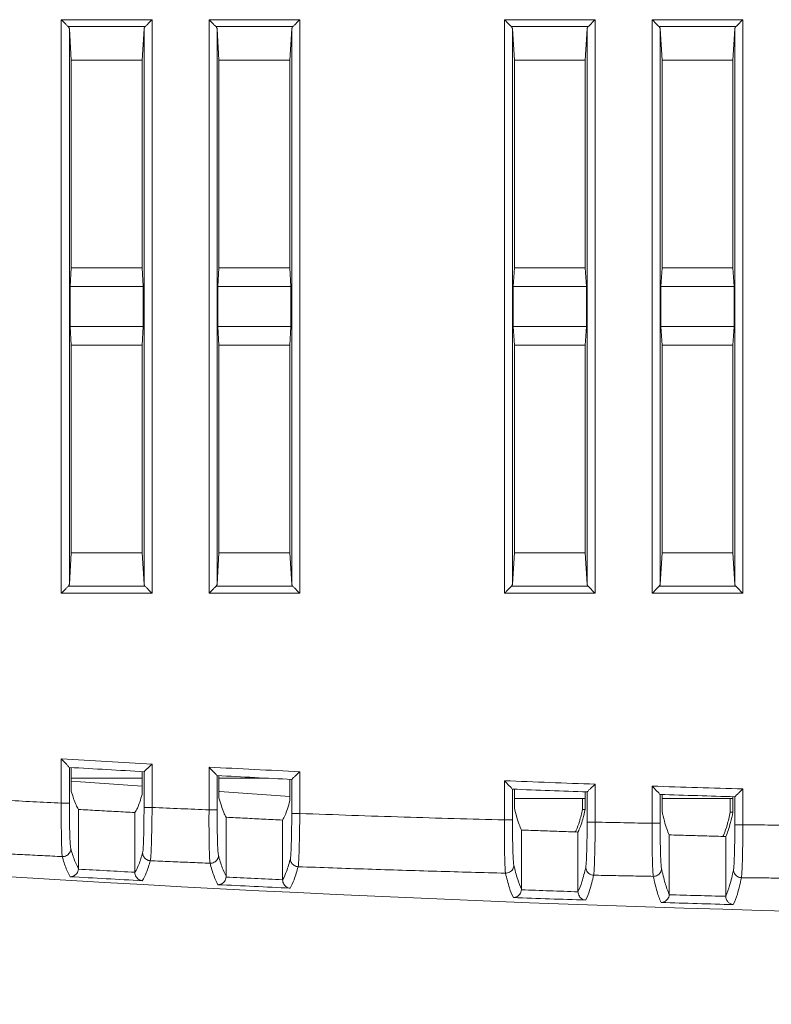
# Model space of a CAD drawing. Header units: millimetres. Extents: x 0 to 420, y 0 to 297.
# Tile 9 of 23: x 182 to 210, y 86 to 123. Entities that reach past the tile are written whole.
import ezdxf

# ---------------------------------------------------------------- set-up
doc = ezdxf.new("R2010")
doc.units = ezdxf.units.MM
doc.layers.get('Defpoints').update_dxf_attribs({"linetype": 'CONTINUOUS', "lineweight": 13})
doc.layers.add('Line', color=3, linetype='CONTINUOUS', lineweight=25)
doc.styles.get("Standard").update_dxf_attribs({"font": 'romans.shx'})
doc.dimstyles.new('yutana', dxfattribs={"dimtxt": 3.5, "dimasz": 3, "dimexe": 1, "dimexo": 0.6, "dimgap": 1.5, "dimtad": 1, "dimdec": 1, "dimzin": 0, "dimdsep": 46, "dimtxsty": 'Standard', "dimcen": 0, "dimadec": 0, "dimazin": 0, "dimtp": 0.01, "dimtm": 0.01, "dimtfac": 1, "dimtdec": 1, "dimtmove": 0, "dimatfit": 3, "dimfxl": 1, "dimtolj": 1, "dimtzin": 0, "dimlwd": 0, "dimlwe": 0, "dimarcsym": 0})

# ---------------------------------------------------------------- blocks, each defined once
blk = doc.blocks.new('*D9')
at = {"layer": 'Defpoints', "color": 0, "linetype": 'Continuous', "ltscale": 5}
for p in [(272.488, 108.454), (153.188, 101.497), (272.488, 68.194)]:
    blk.add_point(p, dxfattribs=at)
at = {"layer": 'Line', "color": 0, "linetype": 'Continuous', "lineweight": 0, "ltscale": 5}
for p, q in [((272.488, 107.254), (272.488, 66.194)), ((153.188, 100.297), (153.188, 66.194)), ((159.188, 68.194), (266.488, 68.194))]:
    blk.add_line(p, q, dxfattribs=at)
at = {"layer": 'Line', "color": 0, "linetype": 'Continuous', "ltscale": 5}
for points in [[(159.188, 69.194), (159.188, 67.194), (153.188, 68.194)], [(266.488, 69.194), (266.488, 67.194), (272.488, 68.194)]]:
    blk.add_solid(points, dxfattribs=at)
at = {"layer": 'Line', "color": 0, "linetype": 'Continuous', "lineweight": 0, "ltscale": 5, "insert": (212.838, 73.694), "char_height": 5, "attachment_point": 5}
blk.add_mtext('\\A1;119.3', dxfattribs=at)

msp = doc.modelspace()

# ---------------------------------------------------------------- linework, layer by layer
at = {"layer": 'Line', "color": 7, "linetype": 'Continuous', "lineweight": 0}
for p, q in [((183.729, 122.527), (187.108, 122.527)), ((183.729, 101.181), (183.729, 122.527)), ((187.108, 122.527), (187.108, 101.181)), ((189.229, 122.527), (192.608, 122.527)), ((189.229, 101.181), (189.229, 122.527)), ((192.608, 122.527), (192.608, 101.181)), ((200.229, 122.527), (203.608, 122.527)), ((200.229, 101.181), (200.229, 122.527)), ((203.608, 122.527), (203.608, 101.181)), ((205.729, 122.527), (209.108, 122.527)), ((205.729, 101.181), (205.729, 122.527)), ((209.108, 122.527), (209.108, 101.181)), ((183.989, 122.268), (186.848, 122.268)), ((184.029, 122.187), (184.099, 121.026)), ((184.029, 101.521), (184.029, 122.187)), ((186.808, 122.187), (186.738, 121.026)), ((186.808, 122.187), (186.808, 101.521)), ((189.489, 122.268), (192.348, 122.268)), ((189.529, 122.187), (189.599, 121.026)), ((189.529, 101.521), (189.529, 122.187)), ((192.308, 122.187), (192.238, 121.026)), ((192.308, 122.187), (192.308, 101.521)), ((200.489, 122.268), (203.348, 122.268)), ((200.529, 122.187), (200.599, 121.026)), ((200.529, 101.521), (200.529, 122.187)), ((203.308, 122.187), (203.238, 121.026)), ((203.308, 122.187), (203.308, 101.521)), ((205.989, 122.268), (208.848, 122.268)), ((206.029, 122.187), (206.099, 121.026)), ((206.029, 101.521), (206.029, 122.187)), ((208.808, 122.187), (208.738, 121.026)), ((208.808, 122.187), (208.808, 101.521)), ((186.738, 121.026), (184.099, 121.026)), ((184.099, 113.297), (184.099, 121.026)), ((186.738, 113.297), (186.738, 121.026)), ((192.238, 121.026), (189.599, 121.026)), ((189.599, 113.297), (189.599, 121.026)), ((192.238, 113.297), (192.238, 121.026)), ((203.238, 121.026), (200.599, 121.026)), ((200.599, 113.297), (200.599, 121.026)), ((203.238, 113.297), (203.238, 121.026)), ((208.738, 121.026), (206.099, 121.026)), ((206.099, 113.297), (206.099, 121.026)), ((208.738, 113.297), (208.738, 121.026)), ((184.057, 112.604), (184.099, 113.297)), ((184.099, 113.297), (186.738, 113.297)), ((186.78, 112.604), (186.738, 113.297)), ((189.557, 112.604), (189.599, 113.297)), ((189.599, 113.297), (192.238, 113.297)), ((192.28, 112.604), (192.238, 113.297)), ((200.557, 112.604), (200.599, 113.297)), ((200.599, 113.297), (203.238, 113.297)), ((203.28, 112.604), (203.238, 113.297)), ((206.057, 112.604), (206.099, 113.297)), ((206.099, 113.297), (208.738, 113.297)), ((208.78, 112.604), (208.738, 113.297)), ((186.78, 112.604), (184.057, 112.604)), ((184.057, 111.104), (184.057, 112.604)), ((186.78, 111.104), (186.78, 112.604)), ((192.28, 112.604), (189.557, 112.604)), ((189.557, 111.104), (189.557, 112.604)), ((192.28, 111.104), (192.28, 112.604)), ((203.28, 112.604), (200.557, 112.604)), ((200.557, 111.104), (200.557, 112.604)), ((203.28, 111.104), (203.28, 112.604)), ((208.78, 112.604), (206.057, 112.604)), ((206.057, 111.104), (206.057, 112.604)), ((208.78, 111.104), (208.78, 112.604)), ((186.78, 111.104), (184.057, 111.104)), ((184.057, 111.104), (184.099, 110.411)), ((186.78, 111.104), (186.738, 110.411)), ((192.28, 111.104), (189.557, 111.104)), ((189.557, 111.104), (189.599, 110.411)), ((192.28, 111.104), (192.238, 110.411)), ((203.28, 111.104), (200.557, 111.104)), ((200.557, 111.104), (200.599, 110.411)), ((203.28, 111.104), (203.238, 110.411)), ((208.78, 111.104), (206.057, 111.104)), ((206.057, 111.104), (206.099, 110.411)), ((208.78, 111.104), (208.738, 110.411)), ((186.738, 110.411), (184.099, 110.411)), ((184.099, 102.682), (184.099, 110.411)), ((186.738, 102.682), (186.738, 110.411)), ((192.238, 110.411), (189.599, 110.411)), ((189.599, 102.682), (189.599, 110.411)), ((192.238, 102.682), (192.238, 110.411)), ((203.238, 110.411), (200.599, 110.411)), ((200.599, 102.682), (200.599, 110.411)), ((203.238, 102.682), (203.238, 110.411)), ((208.738, 110.411), (206.099, 110.411)), ((206.099, 102.682), (206.099, 110.411)), ((208.738, 102.682), (208.738, 110.411)), ((184.029, 101.521), (184.099, 102.682)), ((184.099, 102.682), (186.738, 102.682)), ((186.808, 101.521), (186.738, 102.682)), ((189.529, 101.521), (189.599, 102.682)), ((189.599, 102.682), (192.238, 102.682)), ((192.308, 101.521), (192.238, 102.682)), ((200.529, 101.521), (200.599, 102.682)), ((200.599, 102.682), (203.238, 102.682)), ((203.308, 101.521), (203.238, 102.682)), ((206.029, 101.521), (206.099, 102.682)), ((206.099, 102.682), (208.738, 102.682)), ((208.808, 101.521), (208.738, 102.682)), ((187.108, 101.181), (183.729, 101.181)), ((186.848, 101.441), (183.989, 101.441)), ((192.608, 101.181), (189.229, 101.181)), ((192.348, 101.441), (189.489, 101.441)), ((203.608, 101.181), (200.229, 101.181)), ((203.348, 101.441), (200.489, 101.441)), ((209.108, 101.181), (205.729, 101.181)), ((208.848, 101.441), (205.989, 101.441)), ((183.729, 93.372), (183.729, 95.02)), ((184.029, 93.372), (184.029, 94.702)), ((184.099, 93.821), (184.099, 94.698)), ((186.738, 93.696), (186.738, 94.547)), ((186.808, 94.543), (186.808, 93.213)), ((187.108, 94.827), (187.108, 93.213)), ((189.229, 93.121), (189.229, 94.713)), ((192.608, 94.542), (192.608, 92.987)), ((186.738, 94.299), (184.099, 94.299)), ((184.099, 94.19), (186.738, 94.006)), ((189.529, 93.121), (189.529, 94.397)), ((189.599, 93.571), (189.599, 94.393)), ((191.449, 94.299), (189.599, 94.299)), ((192.238, 93.466), (192.238, 94.259)), ((192.308, 94.256), (192.308, 92.987)), ((200.229, 92.745), (200.229, 94.206)), ((189.615, 93.804), (192.238, 93.621)), ((200.529, 92.745), (200.529, 93.893)), ((200.599, 93.197), (200.599, 93.891)), ((203.608, 94.078), (203.608, 92.665)), ((205.729, 92.623), (205.729, 94.006)), ((209.108, 93.901), (209.108, 92.57)), ((200.599, 93.549), (203.238, 93.549)), ((203.138, 93.135), (203.138, 93.549)), ((203.238, 93.132), (203.238, 93.791)), ((203.308, 93.789), (203.308, 92.665)), ((206.029, 92.623), (206.029, 93.696)), ((206.099, 93.074), (206.099, 93.693)), ((206.099, 93.549), (208.738, 93.549)), ((208.638, 93.033), (208.638, 93.549)), ((208.738, 93.031), (208.738, 93.611)), ((208.808, 93.609), (208.808, 92.57)), ((183.729, 93.372), (184.029, 93.372)), ((184.368, 90.948), (184.368, 93.138)), ((187.108, 93.213), (186.808, 93.213)), ((189.229, 93.121), (189.529, 93.121)), ((186.469, 93.022), (186.469, 90.8)), ((189.868, 90.654), (189.868, 92.845)), ((191.969, 92.743), (191.969, 90.521)), ((192.608, 92.987), (192.308, 92.987)), ((200.229, 92.745), (200.529, 92.745)), ((200.868, 90.176), (200.868, 92.371)), ((203.608, 92.665), (203.308, 92.665)), ((205.729, 92.623), (206.029, 92.623)), ((209.108, 92.57), (208.808, 92.57)), ((202.969, 92.298), (202.969, 90.073)), ((206.368, 89.992), (206.368, 92.19)), ((208.469, 92.13), (208.469, 89.904))]:
    msp.add_line(p, q, dxfattribs=at)
for points, knots in [([(183.989, 122.268), (183.964, 122.292), (183.909, 122.347), (183.822, 122.434), (183.761, 122.496), (183.729, 122.527)], [0, 0, 0, 0, 0.1055032, 0.2325408, 0.3674235, 0.3674235, 0.3674235, 0.3674235]), ([(186.848, 122.268), (186.873, 122.292), (186.928, 122.347), (187.015, 122.434), (187.076, 122.496), (187.108, 122.527)], [0, 0, 0, 0, 0.1055032, 0.2325408, 0.3674235, 0.3674235, 0.3674235, 0.3674235]), ([(189.489, 122.268), (189.464, 122.292), (189.409, 122.347), (189.322, 122.434), (189.261, 122.496), (189.229, 122.527)], [0, 0, 0, 0, 0.1055032, 0.2325408, 0.3674235, 0.3674235, 0.3674235, 0.3674235]), ([(192.348, 122.268), (192.373, 122.292), (192.428, 122.347), (192.515, 122.434), (192.576, 122.496), (192.608, 122.527)], [0, 0, 0, 0, 0.1055032, 0.2325408, 0.3674235, 0.3674235, 0.3674235, 0.3674235]), ([(200.489, 122.268), (200.464, 122.292), (200.409, 122.347), (200.322, 122.434), (200.261, 122.496), (200.229, 122.527)], [0, 0, 0, 0, 0.1055032, 0.2325408, 0.3674235, 0.3674235, 0.3674235, 0.3674235]), ([(203.348, 122.268), (203.373, 122.292), (203.428, 122.347), (203.515, 122.434), (203.576, 122.496), (203.608, 122.527)], [0, 0, 0, 0, 0.1055032, 0.2325408, 0.3674235, 0.3674235, 0.3674235, 0.3674235]), ([(205.989, 122.268), (205.964, 122.292), (205.909, 122.347), (205.822, 122.434), (205.761, 122.496), (205.729, 122.527)], [0, 0, 0, 0, 0.1055032, 0.2325408, 0.3674235, 0.3674235, 0.3674235, 0.3674235]), ([(208.848, 122.268), (208.873, 122.292), (208.928, 122.347), (209.015, 122.434), (209.076, 122.496), (209.108, 122.527)], [0, 0, 0, 0, 0.1055032, 0.2325408, 0.3674235, 0.3674235, 0.3674235, 0.3674235]), ([(183.989, 122.268), (183.996, 122.26), (184.01, 122.244), (184.024, 122.216), (184.028, 122.197), (184.029, 122.187)], [0, 0, 0, 0, 0.03248284, 0.06283282, 0.09175065, 0.09175065, 0.09175065, 0.09175065]), ([(186.808, 122.187), (186.809, 122.197), (186.813, 122.216), (186.827, 122.244), (186.841, 122.26), (186.848, 122.268)], [0, 0, 0, 0, 0.02891783, 0.05926781, 0.09175065, 0.09175065, 0.09175065, 0.09175065]), ([(189.489, 122.268), (189.496, 122.26), (189.51, 122.244), (189.524, 122.216), (189.528, 122.197), (189.529, 122.187)], [0, 0, 0, 0, 0.03248284, 0.06283282, 0.09175065, 0.09175065, 0.09175065, 0.09175065]), ([(192.308, 122.187), (192.309, 122.197), (192.313, 122.216), (192.327, 122.244), (192.341, 122.26), (192.348, 122.268)], [0, 0, 0, 0, 0.02891783, 0.05926781, 0.09175065, 0.09175065, 0.09175065, 0.09175065]), ([(200.489, 122.268), (200.496, 122.26), (200.51, 122.244), (200.524, 122.216), (200.528, 122.197), (200.529, 122.187)], [0, 0, 0, 0, 0.03248284, 0.06283282, 0.09175065, 0.09175065, 0.09175065, 0.09175065]), ([(203.308, 122.187), (203.309, 122.197), (203.313, 122.216), (203.327, 122.244), (203.341, 122.26), (203.348, 122.268)], [0, 0, 0, 0, 0.02891783, 0.05926781, 0.09175065, 0.09175065, 0.09175065, 0.09175065]), ([(205.989, 122.268), (205.996, 122.26), (206.01, 122.244), (206.024, 122.216), (206.028, 122.197), (206.029, 122.187)], [0, 0, 0, 0, 0.03248284, 0.06283282, 0.09175065, 0.09175065, 0.09175065, 0.09175065]), ([(208.808, 122.187), (208.809, 122.197), (208.813, 122.216), (208.827, 122.244), (208.841, 122.26), (208.848, 122.268)], [0, 0, 0, 0, 0.02891783, 0.05926781, 0.09175065, 0.09175065, 0.09175065, 0.09175065]), ([(184.029, 101.521), (184.028, 101.512), (184.024, 101.492), (184.01, 101.465), (183.996, 101.448), (183.989, 101.441)], [0, 0, 0, 0, 0.02891783, 0.05926781, 0.09175065, 0.09175065, 0.09175065, 0.09175065]), ([(186.848, 101.441), (186.841, 101.448), (186.827, 101.465), (186.813, 101.492), (186.809, 101.512), (186.808, 101.521)], [0, 0, 0, 0, 0.03248284, 0.06283282, 0.09175065, 0.09175065, 0.09175065, 0.09175065]), ([(189.529, 101.521), (189.528, 101.512), (189.524, 101.492), (189.51, 101.465), (189.496, 101.448), (189.489, 101.441)], [0, 0, 0, 0, 0.02891783, 0.05926781, 0.09175065, 0.09175065, 0.09175065, 0.09175065]), ([(192.348, 101.441), (192.341, 101.448), (192.327, 101.465), (192.313, 101.492), (192.309, 101.512), (192.308, 101.521)], [0, 0, 0, 0, 0.03248284, 0.06283282, 0.09175065, 0.09175065, 0.09175065, 0.09175065]), ([(200.529, 101.521), (200.528, 101.512), (200.524, 101.492), (200.51, 101.465), (200.496, 101.448), (200.489, 101.441)], [0, 0, 0, 0, 0.02891783, 0.05926781, 0.09175065, 0.09175065, 0.09175065, 0.09175065]), ([(203.348, 101.441), (203.341, 101.448), (203.327, 101.465), (203.313, 101.492), (203.309, 101.512), (203.308, 101.521)], [0, 0, 0, 0, 0.03248284, 0.06283282, 0.09175065, 0.09175065, 0.09175065, 0.09175065]), ([(206.029, 101.521), (206.028, 101.512), (206.024, 101.492), (206.01, 101.465), (205.996, 101.448), (205.989, 101.441)], [0, 0, 0, 0, 0.02891783, 0.05926781, 0.09175065, 0.09175065, 0.09175065, 0.09175065]), ([(208.848, 101.441), (208.841, 101.448), (208.827, 101.465), (208.813, 101.492), (208.809, 101.512), (208.808, 101.521)], [0, 0, 0, 0, 0.03248284, 0.06283282, 0.09175065, 0.09175065, 0.09175065, 0.09175065]), ([(183.989, 101.441), (183.964, 101.416), (183.909, 101.361), (183.822, 101.275), (183.761, 101.213), (183.729, 101.181)], [0, 0, 0, 0, 0.1055032, 0.2325408, 0.3674235, 0.3674235, 0.3674235, 0.3674235]), ([(186.848, 101.441), (186.873, 101.416), (186.928, 101.361), (187.015, 101.275), (187.076, 101.213), (187.108, 101.181)], [0, 0, 0, 0, 0.1055032, 0.2325408, 0.3674235, 0.3674235, 0.3674235, 0.3674235]), ([(189.489, 101.441), (189.464, 101.416), (189.409, 101.361), (189.322, 101.275), (189.261, 101.213), (189.229, 101.181)], [0, 0, 0, 0, 0.1055032, 0.2325408, 0.3674235, 0.3674235, 0.3674235, 0.3674235]), ([(192.348, 101.441), (192.373, 101.416), (192.428, 101.361), (192.515, 101.275), (192.576, 101.213), (192.608, 101.181)], [0, 0, 0, 0, 0.1055032, 0.2325408, 0.3674235, 0.3674235, 0.3674235, 0.3674235]), ([(200.489, 101.441), (200.464, 101.416), (200.409, 101.361), (200.322, 101.275), (200.261, 101.213), (200.229, 101.181)], [0, 0, 0, 0, 0.1055032, 0.2325408, 0.3674235, 0.3674235, 0.3674235, 0.3674235]), ([(203.348, 101.441), (203.373, 101.416), (203.428, 101.361), (203.515, 101.275), (203.576, 101.213), (203.608, 101.181)], [0, 0, 0, 0, 0.1055032, 0.2325408, 0.3674235, 0.3674235, 0.3674235, 0.3674235]), ([(205.989, 101.441), (205.964, 101.416), (205.909, 101.361), (205.822, 101.275), (205.761, 101.213), (205.729, 101.181)], [0, 0, 0, 0, 0.1055032, 0.2325408, 0.3674235, 0.3674235, 0.3674235, 0.3674235]), ([(208.848, 101.441), (208.873, 101.416), (208.928, 101.361), (209.015, 101.275), (209.076, 101.213), (209.108, 101.181)], [0, 0, 0, 0, 0.1055032, 0.2325408, 0.3674235, 0.3674235, 0.3674235, 0.3674235]), ([(183.729, 95.02), (184.292, 94.987), (185.418, 94.922), (186.545, 94.858), (187.108, 94.827)], [0, 0, 0, 0, 1.692518, 3.384934, 3.384934, 3.384934, 3.384934]), ([(184.029, 94.702), (184.011, 94.703), (183.985, 94.766), (183.909, 94.821), (183.825, 94.921), (183.761, 94.986), (183.729, 95.02)], [0, 0, 0, 0, 0.0528245, 0.16209, 0.2959547, 0.4372043, 0.4372043, 0.4372043, 0.4372043]), ([(186.808, 94.543), (186.824, 94.542), (186.851, 94.6), (186.925, 94.646), (187.011, 94.738), (187.076, 94.796), (187.108, 94.827)], [0, 0, 0, 0, 0.0458887, 0.1488108, 0.2784473, 0.4128821, 0.4128821, 0.4128821, 0.4128821]), ([(189.229, 94.713), (189.792, 94.683), (190.918, 94.625), (192.045, 94.569), (192.608, 94.542)], [0, 0, 0, 0, 1.691952, 3.383746, 3.383746, 3.383746, 3.383746]), ([(189.529, 94.397), (189.511, 94.398), (189.485, 94.46), (189.41, 94.515), (189.325, 94.614), (189.261, 94.679), (189.229, 94.713)], [0, 0, 0, 0, 0.05246, 0.1612652, 0.2947508, 0.4357019, 0.4357019, 0.4357019, 0.4357019]), ([(192.308, 94.256), (192.324, 94.255), (192.351, 94.313), (192.425, 94.36), (192.511, 94.452), (192.576, 94.511), (192.608, 94.542)], [0, 0, 0, 0, 0.0461784, 0.1495053, 0.2794727, 0.4141598, 0.4141598, 0.4141598, 0.4141598]), ([(200.229, 94.206), (200.792, 94.183), (201.918, 94.14), (203.045, 94.098), (203.608, 94.078)], [0, 0, 0, 0, 1.690969, 3.381803, 3.381803, 3.381803, 3.381803]), ([(200.529, 93.893), (200.511, 93.894), (200.485, 93.956), (200.41, 94.01), (200.325, 94.108), (200.261, 94.172), (200.229, 94.206)], [0, 0, 0, 0, 0.0517456, 0.1596421, 0.2923796, 0.4327435, 0.4327435, 0.4327435, 0.4327435]), ([(184.099, 93.821), (184.126, 93.725), (184.179, 93.552), (184.267, 93.323), (184.333, 93.192), (184.368, 93.138)], [0, 0, 0, 0, 0.2989266, 0.5438099, 0.7361267, 0.7361267, 0.7361267, 0.7361267]), ([(203.308, 93.789), (203.324, 93.788), (203.351, 93.847), (203.425, 93.895), (203.511, 93.987), (203.576, 94.047), (203.608, 94.078)], [0, 0, 0, 0, 0.0467702, 0.1509157, 0.2815517, 0.4167509, 0.4167509, 0.4167509, 0.4167509]), ([(205.729, 94.006), (206.292, 93.987), (207.418, 93.951), (208.545, 93.917), (209.108, 93.901)], [0, 0, 0, 0, 1.690581, 3.381048, 3.381048, 3.381048, 3.381048]), ([(206.029, 93.696), (206.011, 93.696), (205.985, 93.758), (205.91, 93.811), (205.825, 93.908), (205.761, 93.972), (205.729, 94.006)], [0, 0, 0, 0, 0.0513965, 0.1588442, 0.2912121, 0.4312868, 0.4312868, 0.4312868, 0.4312868]), ([(208.808, 93.609), (208.824, 93.609), (208.851, 93.668), (208.925, 93.716), (209.011, 93.809), (209.076, 93.869), (209.108, 93.901)], [0, 0, 0, 0, 0.047073, 0.1516322, 0.2826058, 0.4180647, 0.4180647, 0.4180647, 0.4180647]), ([(181.608, 93.479), (181.963, 93.461), (182.67, 93.424), (183.377, 93.389), (183.729, 93.372)], [0, 0, 0, 0, 1.06685, 2.123318, 2.123318, 2.123318, 2.123318]), ([(186.469, 93.022), (186.504, 93.074), (186.571, 93.202), (186.658, 93.428), (186.711, 93.6), (186.738, 93.696)], [0, 0, 0, 0, 0.1881755, 0.4303316, 0.7279485, 0.7279485, 0.7279485, 0.7279485]), ([(189.599, 93.571), (189.626, 93.469), (189.679, 93.285), (189.767, 93.042), (189.833, 92.903), (189.868, 92.845)], [0, 0, 0, 0, 0.3159124, 0.5740209, 0.7756215, 0.7756215, 0.7756215, 0.7756215]), ([(191.969, 92.743), (192.004, 92.8), (192.071, 92.937), (192.158, 93.18), (192.211, 93.364), (192.238, 93.466)], [0, 0, 0, 0, 0.1989443, 0.4561063, 0.7727696, 0.7727696, 0.7727696, 0.7727696]), ([(183.766, 91.382), (183.757, 91.42), (183.751, 91.535), (183.74, 91.756), (183.733, 92.07), (183.728, 92.46), (183.726, 92.902), (183.728, 93.212), (183.729, 93.372)], [0, 0, 0, 0, 0.117511, 0.343002, 0.6637, 1.061026, 1.511926, 1.990455, 1.990455, 1.990455, 1.990455]), ([(184.081, 91.68), (184.072, 91.712), (184.065, 91.81), (184.051, 91.997), (184.042, 92.265), (184.034, 92.597), (184.03, 92.973), (184.029, 93.236), (184.029, 93.372)], [0, 0, 0, 0, 0.100147, 0.292081, 0.565344, 0.903786, 1.287272, 1.693637, 1.693637, 1.693637, 1.693637]), ([(184.368, 93.138), (184.601, 93.125), (185.068, 93.098), (185.769, 93.06), (186.236, 93.034), (186.469, 93.022)], [0, 0, 0, 0, 0.701736, 1.403332, 2.104788, 2.104788, 2.104788, 2.104788]), ([(186.808, 93.213), (186.808, 93.077), (186.807, 92.815), (186.803, 92.44), (186.795, 92.11), (186.786, 91.843), (186.773, 91.657), (186.765, 91.559), (186.756, 91.527)], [0, 0, 0, 0, 0.40558, 0.787614, 1.124385, 1.3962, 1.587294, 1.687374, 1.687374, 1.687374, 1.687374]), ([(187.108, 93.213), (187.107, 93.053), (187.104, 92.744), (187.096, 92.303), (187.086, 91.916), (187.075, 91.602), (187.06, 91.383), (187.052, 91.268), (187.043, 91.23)], [0, 0, 0, 0, 0.477685, 0.92706, 1.32271, 1.642043, 1.866934, 1.984796, 1.984796, 1.984796, 1.984796]), ([(187.108, 93.213), (187.463, 93.197), (188.17, 93.166), (188.877, 93.136), (189.229, 93.121)], [0, 0, 0, 0, 1.066485, 2.122572, 2.122572, 2.122572, 2.122572]), ([(189.268, 91.134), (189.259, 91.174), (189.253, 91.29), (189.241, 91.511), (189.234, 91.826), (189.229, 92.214), (189.227, 92.654), (189.228, 92.962), (189.229, 93.121)], [0, 0, 0, 0, 0.120212, 0.346918, 0.667388, 1.063244, 1.511783, 1.987518, 1.987518, 1.987518, 1.987518]), ([(189.58, 91.432), (189.572, 91.465), (189.564, 91.564), (189.551, 91.752), (189.542, 92.02), (189.534, 92.35), (189.53, 92.724), (189.529, 92.986), (189.529, 93.121)], [0, 0, 0, 0, 0.102394, 0.295313, 0.568328, 0.905468, 1.286895, 1.690852, 1.690852, 1.690852, 1.690852]), ([(200.599, 93.197), (200.626, 93.081), (200.679, 92.872), (200.766, 92.596), (200.833, 92.437), (200.868, 92.371)], [0, 0, 0, 0, 0.3562625, 0.6458087, 0.8697242, 0.8697242, 0.8697242, 0.8697242]), ([(203.138, 93.135), (203.104, 92.985), (203.038, 92.724), (202.941, 92.446), (202.88, 92.32), (202.868, 92.298)], [0, 0, 0, 0, 0.4619212, 0.8042633, 0.8812313, 0.8812313, 0.8812313, 0.8812313]), ([(202.969, 92.298), (203.005, 92.364), (203.071, 92.523), (203.159, 92.803), (203.211, 93.015), (203.238, 93.132)], [0, 0, 0, 0, 0.2246473, 0.5172956, 0.8788971, 0.8788971, 0.8788971, 0.8788971]), ([(206.099, 93.074), (206.126, 92.95), (206.178, 92.727), (206.266, 92.431), (206.332, 92.261), (206.368, 92.19)], [0, 0, 0, 0, 0.3802978, 0.6886449, 0.9260461, 0.9260461, 0.9260461, 0.9260461]), ([(189.868, 92.845), (190.101, 92.834), (190.568, 92.811), (191.269, 92.777), (191.736, 92.755), (191.969, 92.743)], [0, 0, 0, 0, 0.701521, 1.402874, 2.104059, 2.104059, 2.104059, 2.104059]), ([(192.308, 92.987), (192.308, 92.853), (192.307, 92.592), (192.303, 92.219), (192.295, 91.89), (192.286, 91.624), (192.273, 91.436), (192.266, 91.337), (192.257, 91.304)], [0, 0, 0, 0, 0.403019, 0.782966, 1.118522, 1.390275, 1.582617, 1.685276, 1.685276, 1.685276, 1.685276]), ([(192.608, 92.987), (192.607, 92.829), (192.604, 92.522), (192.597, 92.083), (192.587, 91.697), (192.577, 91.383), (192.563, 91.162), (192.555, 91.046), (192.546, 91.007)], [0, 0, 0, 0, 0.474695, 0.921648, 1.31589, 1.635152, 1.8615, 1.982385, 1.982385, 1.982385, 1.982385]), ([(192.608, 92.987), (193.903, 92.939), (196.443, 92.852), (198.983, 92.778), (200.229, 92.745)], [0, 0, 0, 0, 3.886942, 7.624454, 7.624454, 7.624454, 7.624454]), ([(200.271, 90.766), (200.264, 90.807), (200.256, 90.926), (200.245, 91.151), (200.237, 91.465), (200.231, 91.85), (200.228, 92.285), (200.228, 92.589), (200.229, 92.745)], [0, 0, 0, 0, 0.126439, 0.355895, 0.675788, 1.068231, 1.511333, 1.980633, 1.980633, 1.980633, 1.980633]), ([(200.579, 91.063), (200.571, 91.097), (200.563, 91.199), (200.551, 91.39), (200.542, 91.657), (200.534, 91.984), (200.53, 92.354), (200.529, 92.613), (200.529, 92.745)], [0, 0, 0, 0, 0.107606, 0.302736, 0.575106, 0.909326, 1.286072, 1.684491, 1.684491, 1.684491, 1.684491]), ([(208.638, 93.033), (208.604, 92.871), (208.539, 92.591), (208.442, 92.291), (208.381, 92.154), (208.368, 92.13)], [0, 0, 0, 0, 0.4952405, 0.8618357, 0.9441468, 0.9441468, 0.9441468, 0.9441468]), ([(208.469, 92.13), (208.505, 92.202), (208.572, 92.375), (208.659, 92.677), (208.711, 92.905), (208.738, 93.031)], [0, 0, 0, 0, 0.2403139, 0.5543978, 0.9420874, 0.9420874, 0.9420874, 0.9420874]), ([(200.868, 92.371), (201.101, 92.363), (201.568, 92.346), (202.269, 92.322), (202.736, 92.306), (202.969, 92.298)], [0, 0, 0, 0, 0.701202, 1.402161, 2.102878, 2.102878, 2.102878, 2.102878]), ([(203.308, 92.665), (203.308, 92.532), (203.307, 92.275), (203.303, 91.907), (203.295, 91.58), (203.286, 91.314), (203.274, 91.123), (203.266, 91.022), (203.258, 90.986)], [0, 0, 0, 0, 0.397141, 0.772268, 1.104972, 1.376496, 1.571625, 1.68017, 1.68017, 1.68017, 1.68017]), ([(203.608, 92.665), (203.608, 92.509), (203.606, 92.206), (203.6, 91.773), (203.591, 91.389), (203.581, 91.076), (203.568, 90.851), (203.56, 90.732), (203.552, 90.69)], [0, 0, 0, 0, 0.4678, 0.909126, 1.30004, 1.619026, 1.848621, 1.976403, 1.976403, 1.976403, 1.976403]), ([(203.608, 92.665), (203.964, 92.657), (204.671, 92.643), (205.378, 92.629), (205.729, 92.623)], [0, 0, 0, 0, 1.068479, 2.121004, 2.121004, 2.121004, 2.121004]), ([(205.773, 90.647), (205.766, 90.69), (205.758, 90.811), (205.746, 91.037), (205.738, 91.351), (205.732, 91.734), (205.729, 92.166), (205.728, 92.468), (205.729, 92.623)], [0, 0, 0, 0, 0.12995, 0.360935, 0.680451, 1.070908, 1.510875, 1.976481, 1.976481, 1.976481, 1.976481]), ([(206.078, 90.944), (206.071, 90.98), (206.062, 91.082), (206.051, 91.274), (206.042, 91.541), (206.034, 91.867), (206.03, 92.235), (206.029, 92.491), (206.029, 92.623)], [0, 0, 0, 0, 0.110531, 0.306955, 0.579019, 0.911437, 1.285456, 1.680747, 1.680747, 1.680747, 1.680747]), ([(208.808, 92.57), (208.808, 92.438), (208.807, 92.183), (208.803, 91.817), (208.795, 91.493), (208.786, 91.226), (208.775, 91.034), (208.766, 90.931), (208.759, 90.894)], [0, 0, 0, 0, 0.393727, 0.766037, 1.097044, 1.368374, 1.565056, 1.676967, 1.676967, 1.676967, 1.676967]), ([(209.108, 92.57), (209.108, 92.415), (209.106, 92.115), (209.101, 91.684), (209.093, 91.303), (209.083, 90.99), (209.071, 90.763), (209.062, 90.642), (209.055, 90.598)], [0, 0, 0, 0, 0.46378, 0.901803, 1.290724, 1.609472, 1.840872, 1.9726, 1.9726, 1.9726, 1.9726]), ([(209.108, 92.57), (209.464, 92.565), (210.171, 92.556), (210.878, 92.549), (211.229, 92.545)], [0, 0, 0, 0, 1.068582, 2.120729, 2.120729, 2.120729, 2.120729]), ([(206.368, 92.19), (206.601, 92.183), (207.068, 92.169), (207.769, 92.15), (208.236, 92.137), (208.469, 92.13)], [0, 0, 0, 0, 0.701097, 1.401906, 2.102427, 2.102427, 2.102427, 2.102427]), ([(183.766, 91.382), (183.819, 91.38), (183.929, 91.405), (184.05, 91.519), (184.08, 91.627), (184.081, 91.68)], [0, 0, 0, 0, 0.1595553, 0.318822, 0.4774095, 0.4774095, 0.4774095, 0.4774095]), ([(184.368, 90.948), (184.308, 91.039), (184.201, 91.281), (184.122, 91.531), (184.081, 91.68)], [0, 0, 0, 0, 0.3263375, 0.7879753, 0.7879753, 0.7879753, 0.7879753]), ([(181.54, 91.494), (181.788, 91.481), (182.283, 91.456), (183.025, 91.419), (183.519, 91.394), (183.766, 91.382)], [0, 0, 0, 0, 0.743269, 1.48641, 2.228726, 2.228726, 2.228726, 2.228726]), ([(184.061, 90.633), (183.999, 90.725), (183.888, 90.973), (183.808, 91.229), (183.766, 91.382)], [0, 0, 0, 0, 0.3310668, 0.8068239, 0.8068239, 0.8068239, 0.8068239]), ([(186.756, 91.527), (186.715, 91.378), (186.638, 91.129), (186.53, 90.888), (186.469, 90.799)], [0, 0, 0, 0, 0.4626306, 0.7848668, 0.7848668, 0.7848668, 0.7848668]), ([(187.043, 91.23), (186.993, 91.232), (186.892, 91.263), (186.784, 91.375), (186.757, 91.477), (186.756, 91.527)], [0, 0, 0, 0, 0.1505555, 0.3007848, 0.4504042, 0.4504042, 0.4504042, 0.4504042]), ([(189.268, 91.135), (189.321, 91.133), (189.43, 91.158), (189.55, 91.272), (189.58, 91.379), (189.58, 91.432)], [0, 0, 0, 0, 0.1588107, 0.3172734, 0.4749809, 0.4749809, 0.4749809, 0.4749809]), ([(189.868, 90.654), (189.808, 90.751), (189.7, 91.009), (189.622, 91.274), (189.58, 91.432)], [0, 0, 0, 0, 0.3427461, 0.8311535, 0.8311535, 0.8311535, 0.8311535]), ([(192.257, 91.304), (192.216, 91.145), (192.138, 90.878), (192.03, 90.619), (191.969, 90.523)], [0, 0, 0, 0, 0.4930095, 0.8344038, 0.8344038, 0.8344038, 0.8344038]), ([(192.546, 91.007), (192.495, 91.009), (192.394, 91.039), (192.285, 91.152), (192.257, 91.254), (192.257, 91.304)], [0, 0, 0, 0, 0.151254, 0.3021194, 0.452286, 0.452286, 0.452286, 0.452286]), ([(184.366, 90.916), (184.36, 90.858), (184.317, 90.752), (184.196, 90.655), (184.104, 90.633), (184.061, 90.633)], [0, 0, 0, 0, 0.1758003, 0.3220482, 0.4505245, 0.4505245, 0.4505245, 0.4505245]), ([(184.368, 90.948), (184.368, 90.944), (184.368, 90.937), (184.367, 90.927), (184.366, 90.92), (184.366, 90.916)], [0, 0, 0, 0, 0.01052405, 0.0210465, 0.031566, 0.031566, 0.031566, 0.031566]), ([(186.469, 90.8), (186.119, 90.819), (185.418, 90.857), (184.717, 90.896), (184.366, 90.916)], [0, 0, 0, 0, 1.052277, 2.106454, 2.106454, 2.106454, 2.106454]), ([(187.043, 91.23), (187, 91.076), (186.92, 90.821), (186.807, 90.574), (186.743, 90.485)], [0, 0, 0, 0, 0.477656, 0.8051722, 0.8051722, 0.8051722, 0.8051722]), ([(187.043, 91.23), (187.291, 91.219), (187.785, 91.197), (188.527, 91.165), (189.021, 91.145), (189.268, 91.134)], [0, 0, 0, 0, 0.743305, 1.48571, 2.22702, 2.22702, 2.22702, 2.22702]), ([(189.563, 90.338), (189.5, 90.436), (189.389, 90.7), (189.31, 90.972), (189.268, 91.134)], [0, 0, 0, 0, 0.3475898, 0.8509368, 0.8509368, 0.8509368, 0.8509368]), ([(192.546, 91.007), (192.503, 90.843), (192.423, 90.569), (192.309, 90.304), (192.245, 90.208)], [0, 0, 0, 0, 0.5090116, 0.8559003, 0.8559003, 0.8559003, 0.8559003]), ([(192.546, 91.007), (193.41, 90.975), (195.132, 90.915), (197.707, 90.835), (199.419, 90.788), (200.271, 90.766)], [0, 0, 0, 0, 2.592934, 5.169833, 7.729489, 7.729489, 7.729489, 7.729489]), ([(200.271, 90.766), (200.324, 90.765), (200.431, 90.791), (200.549, 90.905), (200.579, 91.011), (200.579, 91.063)], [0, 0, 0, 0, 0.1572639, 0.3140242, 0.4698373, 0.4698373, 0.4698373, 0.4698373]), ([(200.868, 90.176), (200.806, 90.287), (200.698, 90.582), (200.62, 90.883), (200.579, 91.063)], [0, 0, 0, 0, 0.3821064, 0.9342699, 0.9342699, 0.9342699, 0.9342699]), ([(203.258, 90.986), (203.217, 90.802), (203.14, 90.495), (203.031, 90.194), (202.969, 90.081)], [0, 0, 0, 0, 0.5650748, 0.9521214, 0.9521214, 0.9521214, 0.9521214]), ([(203.552, 90.69), (203.501, 90.691), (203.398, 90.721), (203.286, 90.833), (203.258, 90.936), (203.258, 90.986)], [0, 0, 0, 0, 0.1526978, 0.3048371, 0.4560393, 0.4560393, 0.4560393, 0.4560393]), ([(205.773, 90.648), (205.825, 90.647), (205.932, 90.674), (206.049, 90.787), (206.078, 90.892), (206.078, 90.944)], [0, 0, 0, 0, 0.1564557, 0.3123055, 0.4670861, 0.4670861, 0.4670861, 0.4670861]), ([(206.368, 89.992), (206.302, 90.119), (206.196, 90.436), (206.118, 90.758), (206.078, 90.944)], [0, 0, 0, 0, 0.4276113, 0.9961116, 0.9961116, 0.9961116, 0.9961116]), ([(208.759, 90.894), (208.718, 90.696), (208.641, 90.364), (208.532, 90.038), (208.469, 89.915)], [0, 0, 0, 0, 0.607931, 1.022487, 1.022487, 1.022487, 1.022487]), ([(209.055, 90.598), (209.004, 90.599), (208.9, 90.628), (208.788, 90.74), (208.759, 90.844), (208.759, 90.894)], [0, 0, 0, 0, 0.153449, 0.3062242, 0.4579022, 0.4579022, 0.4579022, 0.4579022]), ([(186.743, 90.485), (186.296, 90.509), (185.402, 90.558), (184.508, 90.608), (184.061, 90.633)], [0, 0, 0, 0, 1.342838, 2.686066, 2.686066, 2.686066, 2.686066]), ([(186.469, 90.799), (186.469, 90.74), (186.501, 90.631), (186.61, 90.521), (186.7, 90.49), (186.743, 90.485)], [0, 0, 0, 0, 0.1752712, 0.3215556, 0.4504549, 0.4504549, 0.4504549, 0.4504549]), ([(189.866, 90.623), (189.86, 90.565), (189.818, 90.459), (189.698, 90.361), (189.606, 90.339), (189.563, 90.338)], [0, 0, 0, 0, 0.1755547, 0.3217456, 0.4501242, 0.4501242, 0.4501242, 0.4501242]), ([(189.868, 90.654), (189.868, 90.65), (189.868, 90.644), (189.867, 90.633), (189.866, 90.627), (189.866, 90.623)], [0, 0, 0, 0, 0.01017689, 0.0203522, 0.03050664, 0.03050664, 0.03050664, 0.03050664]), ([(191.969, 90.521), (191.619, 90.538), (190.918, 90.571), (190.217, 90.606), (189.866, 90.623)], [0, 0, 0, 0, 1.052002, 2.105618, 2.105618, 2.105618, 2.105618]), ([(191.969, 90.523), (191.969, 90.464), (192.001, 90.354), (192.112, 90.244), (192.202, 90.212), (192.245, 90.208)], [0, 0, 0, 0, 0.1768629, 0.323904, 0.45283, 0.45283, 0.45283, 0.45283]), ([(200.567, 89.859), (200.503, 89.971), (200.392, 90.272), (200.313, 90.581), (200.271, 90.766)], [0, 0, 0, 0, 0.387287, 0.9563629, 0.9563629, 0.9563629, 0.9563629]), ([(203.552, 90.69), (203.509, 90.5), (203.428, 90.185), (203.315, 89.877), (203.249, 89.764)], [0, 0, 0, 0, 0.5834014, 0.9765129, 0.9765129, 0.9765129, 0.9765129]), ([(203.552, 90.69), (203.798, 90.685), (204.292, 90.675), (205.032, 90.661), (205.526, 90.652), (205.773, 90.647)], [0, 0, 0, 0, 0.739659, 1.481026, 2.221964, 2.221964, 2.221964, 2.221964]), ([(206.069, 89.674), (206.001, 89.801), (205.892, 90.126), (205.813, 90.456), (205.773, 90.647)], [0, 0, 0, 0, 0.43387, 1.019633, 1.019633, 1.019633, 1.019633]), ([(209.055, 90.598), (209.012, 90.394), (208.931, 90.054), (208.818, 89.72), (208.751, 89.597)], [0, 0, 0, 0, 0.627643, 1.048649, 1.048649, 1.048649, 1.048649]), ([(209.055, 90.598), (209.302, 90.595), (209.797, 90.59), (210.537, 90.582), (211.029, 90.577), (211.275, 90.575)], [0, 0, 0, 0, 0.742952, 1.483038, 2.220267, 2.220267, 2.220267, 2.220267]), ([(192.245, 90.208), (191.798, 90.229), (190.904, 90.272), (190.01, 90.316), (189.563, 90.338)], [0, 0, 0, 0, 1.342507, 2.685142, 2.685142, 2.685142, 2.685142]), ([(200.866, 90.147), (200.861, 90.089), (200.819, 89.983), (200.701, 89.883), (200.61, 89.86), (200.567, 89.858)], [0, 0, 0, 0, 0.174993, 0.3210398, 0.4492416, 0.4492416, 0.4492416, 0.4492416]), ([(200.868, 90.176), (200.868, 90.173), (200.868, 90.166), (200.867, 90.157), (200.867, 90.15), (200.866, 90.147)], [0, 0, 0, 0, 0.00956071, 0.01911983, 0.02865885, 0.02865885, 0.02865885, 0.02865885]), ([(202.969, 90.073), (202.619, 90.085), (201.918, 90.109), (201.217, 90.134), (200.866, 90.147)], [0, 0, 0, 0, 1.051431, 2.104256, 2.104256, 2.104256, 2.104256]), ([(203.249, 89.764), (202.802, 89.779), (201.908, 89.81), (201.014, 89.842), (200.567, 89.859)], [0, 0, 0, 0, 1.341762, 2.683647, 2.683647, 2.683647, 2.683647]), ([(202.969, 90.081), (202.969, 90.021), (203.003, 89.909), (203.115, 89.799), (203.206, 89.768), (203.249, 89.764)], [0, 0, 0, 0, 0.180115, 0.3287113, 0.4577248, 0.4577248, 0.4577248, 0.4577248]), ([(206.366, 89.964), (206.361, 89.906), (206.32, 89.801), (206.203, 89.7), (206.112, 89.675), (206.069, 89.674)], [0, 0, 0, 0, 0.1746637, 0.3206355, 0.4486999, 0.4486999, 0.4486999, 0.4486999]), ([(206.368, 89.992), (206.368, 89.989), (206.368, 89.983), (206.367, 89.974), (206.367, 89.967), (206.366, 89.964)], [0, 0, 0, 0, 0.00930046, 0.01859932, 0.02789601, 0.02789601, 0.02789601, 0.02789601]), ([(208.469, 89.904), (208.119, 89.914), (207.418, 89.933), (206.717, 89.954), (206.366, 89.964)], [0, 0, 0, 0, 1.051106, 2.103736, 2.103736, 2.103736, 2.103736]), ([(208.469, 89.915), (208.469, 89.868), (208.49, 89.78), (208.563, 89.679), (208.653, 89.618), (208.719, 89.6), (208.751, 89.597)], [0, 0, 0, 0, 0.1414316, 0.2606829, 0.3670249, 0.4623663, 0.4623663, 0.4623663, 0.4623663]), ([(208.751, 89.597), (208.304, 89.609), (207.41, 89.634), (206.516, 89.66), (206.069, 89.674)], [0, 0, 0, 0, 1.341304, 2.683076, 2.683076, 2.683076, 2.683076])]:
    msp.add_open_spline(points, degree=3, knots=knots, dxfattribs=at)
for points in [[(184.029, 94.702), (184.955, 94.648), (185.882, 94.595), (186.808, 94.543)], [(189.529, 94.397), (190.455, 94.348), (191.382, 94.301), (192.308, 94.256)], [(200.529, 93.893), (201.455, 93.857), (202.382, 93.822), (203.308, 93.789)], [(206.029, 93.696), (206.955, 93.665), (207.882, 93.636), (208.808, 93.609)], [(203.138, 93.135), (203.171, 93.134), (203.205, 93.133), (203.238, 93.132)], [(208.638, 93.033), (208.671, 93.032), (208.705, 93.032), (208.738, 93.031)], [(160.918, 92.164), (191.514, 89.535), (222.297, 88.565), (252.998, 89.262)]]:
    msp.add_open_spline(points, degree=3, dxfattribs=at)

# ---------------------------------------------------------------- dimensions: what is measured, and where the dimension line sits
dim = msp.add_linear_dim(base=(272.488, 68.194), p1=(153.188, 101.497), p2=(272.488, 108.454), dimstyle='yutana', override={"dimscale": 2, "dimtxt": 2.5, "dimasz": 3}, dxfattribs=at)
dim.commit()
dim.dimension.update_dxf_attribs({"geometry": '*D9', "text_midpoint": (212.838, 73.694)})

doc.saveas('drawing.dxf')
